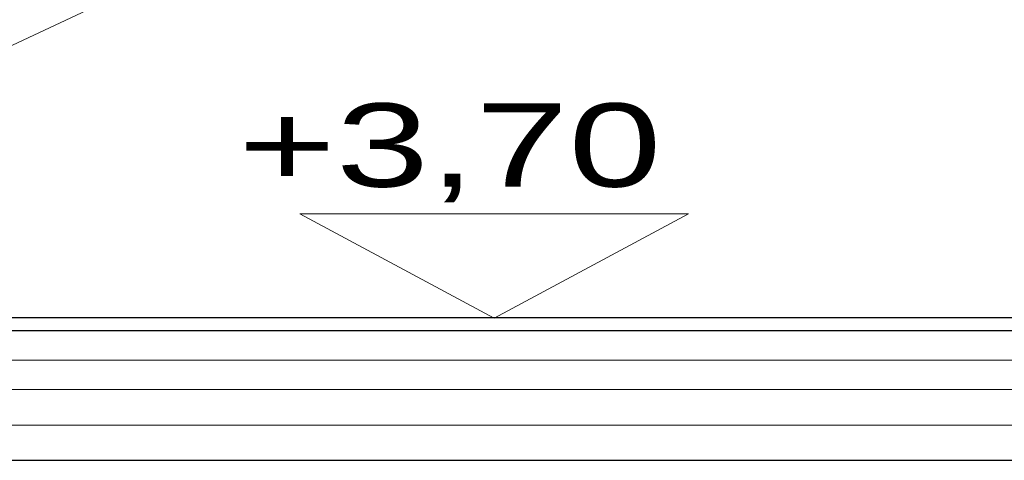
# Model space of a CAD drawing. Header units: millimetres. Extents: x -740 to 33545, y -26688 to 22494.
# Tile 229 of 256: x 12679 to 12847, y 13475 to 13550. Entities that reach past the tile are written whole.
import ezdxf

# ---------------------------------------------------------------- set-up
doc = ezdxf.new("R2010")
doc.units = ezdxf.units.MM
doc.header["$MEASUREMENT"] = 0
for name, color, linetype, lineweight in [('A_izolacja', 252, 'Continuous', 9), ('A_l.widokowa', 252, 'Continuous', 18), ('A_ściany projektowane', 252, 'Continuous', 35), ('wymiarowanie', 252, 'Continuous', 9)]:
    doc.layers.add(name, color=color, linetype=linetype, lineweight=lineweight)
doc.styles.add('PROFILE', font='GOTHIC.TTF', dxfattribs={"width": 0.8})
doc.linetypes.add('BATTING', pattern='A,0.00254,-2.54,[134,ltypeshp.shx,S=2.54,R=0,X=-2.54,Y=0],-5.08,[134,ltypeshp.shx,S=2.54,R=180,X=2.54,Y=0],-2.54', length=10.16254)

msp = doc.modelspace()

# ---------------------------------------------------------------- linework, layer by layer
at = {"linetype": 'Continuous', "lineweight": 5}
msp.add_lwpolyline([(12691.81, 13551.9), (12638.64, 13526.98), (12638.64, 13526.98)], dxfattribs=at)
at = {"layer": 'A_izolacja', "linetype": 'BATTING', "ltscale": 0.5}
msp.add_lwpolyline([(13304.73, 13492.08), (12629.38, 13492.08)], dxfattribs=at)
at = {"layer": 'A_izolacja', "linetype": 'Continuous'}
msp.add_lwpolyline([(13304.73, 13487.08), (12629.38, 13487.08)], dxfattribs=at)
at = {"layer": 'A_izolacja', "linetype": 'BATTING', "ltscale": 0.6}
msp.add_lwpolyline([(13304.73, 13481.08), (12629.38, 13481.08)], dxfattribs=at)
at = {"layer": 'A_l.widokowa', "lineweight": 30, "ltscale": 0.3}
msp.add_lwpolyline([(13333.05, 13475.08), (12629.38, 13475.08)], dxfattribs=at)
at = {"layer": 'A_ściany projektowane', "linetype": 'Continuous', "lineweight": 30}
for points in [[(13285.38, 13499.28), (12648.73, 13499.28)], [(13304.73, 13497.08), (12629.38, 13497.08)]]:
    msp.add_lwpolyline(points, dxfattribs=at)
at = {"layer": 'wymiarowanie', "linetype": 'ByBlock'}
msp.add_lwpolyline([(12760, 13499.21), (12792.96, 13516.93), (12727.05, 13516.93)], close=True, dxfattribs=at)

# ---------------------------------------------------------------- texts
at = {"layer": 'wymiarowanie', "style": 'PROFILE', "width": 1.5}
msp.add_text('+3,70', height=14.149, dxfattribs=at).set_placement((12716.59, 13521.53))

doc.saveas('drawing.dxf')
